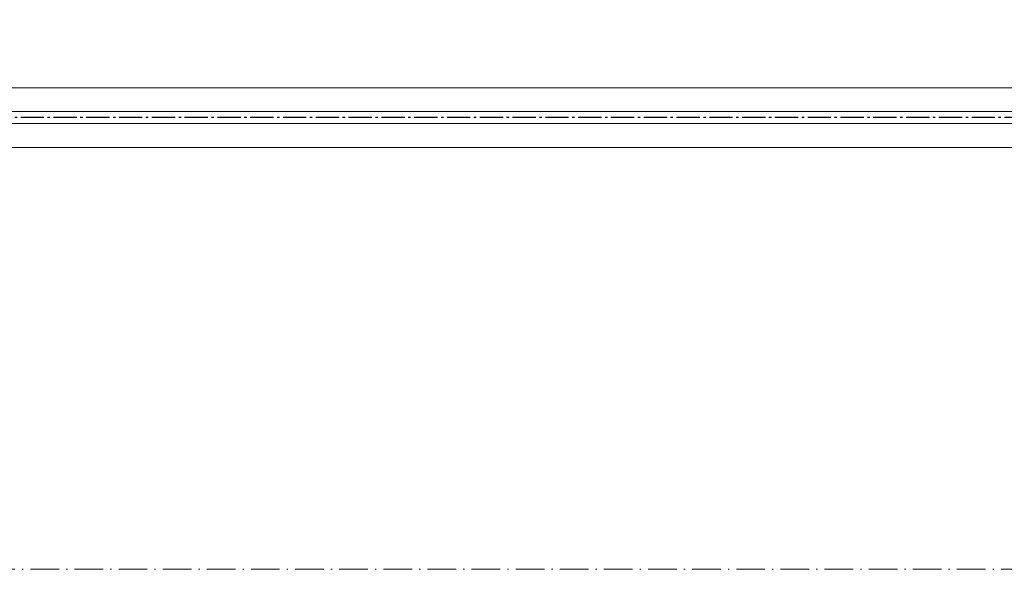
# Model space of a CAD drawing. Header units: inches. Extents: x -96941 to 10978768, y -673 to 1070890.
# Tile 96 of 256: x 58341 to 58754, y 3380 to 3611. Entities that reach past the tile are written whole.
import ezdxf

# ---------------------------------------------------------------- set-up
doc = ezdxf.new("R2010")
doc.units = ezdxf.units.IN
doc.linetypes.add('ACAD_ISO10W100', pattern=[18.5, 12, -3, 0.5, -3])
doc.linetypes.add('AM_DIN_G_W050', pattern=[13.75, 9.75, -1.5, 1, -1.5])
for name, color, linetype, lineweight in [('!_A_01_TENKÁ', 8, 'Continuous', 13), ('!_A_04_BODKOČIARKOVANÁ', 30, 'ACAD_ISO10W100', 13), ('AM_7', 4, 'AM_DIN_G_W050', 25)]:
    doc.layers.add(name, color=color, linetype=linetype, lineweight=lineweight)

msp = doc.modelspace()

# ---------------------------------------------------------------- linework, layer by layer
at = {"layer": '!_A_01_TENKÁ', "color": 14, "true_color": 0xa30000}
for p, q in [((59671.407, 3582.246), (55814.477, 3582.246)), ((55814.477, 3572.246), (59671.407, 3572.246)), ((59671.407, 3567.246), (55814.477, 3567.246)), ((55814.477, 3557.246), (59671.407, 3557.246))]:
    msp.add_line(p, q, dxfattribs=at)
at = {"layer": '!_A_04_BODKOČIARKOVANÁ', "color": 14, "true_color": 0xa30000}
msp.add_lwpolyline([(72195.735, 5943.404), (72195.735, 3380.404), (55642.735, 3380.404)], dxfattribs=at)
at = {"layer": 'AM_7', "color": 14, "true_color": 0xa30000}
msp.add_line((59671.407, 3569.746), (55790.777, 3569.746), dxfattribs=at)

doc.saveas('drawing.dxf')
